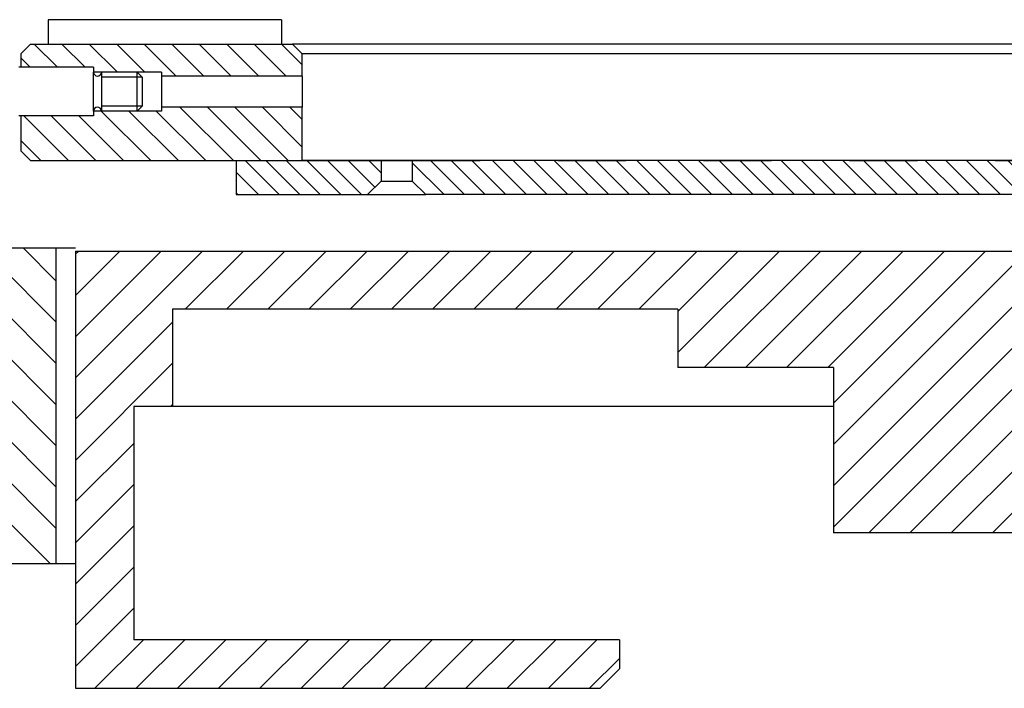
# Model space of a CAD drawing. Extents: x -1763 to 4575, y -3429 to 1051.
# Tile 21 of 193: x -216 to -114, y -2515 to -2446. Entities that reach past the tile are written whole.
import ezdxf

# ---------------------------------------------------------------- set-up
doc = ezdxf.new("R2010")
doc.units = 0
doc.linetypes.add('DASHED', pattern=[15, 7, -8])
doc.layers.get('0').update_dxf_attribs({"linetype": 'CONTINUOUS'})
doc.layers.add('1', color=7, linetype='CONTINUOUS')
pattern_1 = [(315, (0, 400), (1.0606602, 1.0606602), [])]
pattern_2 = [(315, (2e-12, 350), (1.4142136, 1.4142136), [])]

# ---------------------------------------------------------------- blocks, each defined once
blk = doc.blocks.new('Z-STACK', base_point=(-660.97, -2613.08))
at = {"linetype": 'CONTINUOUS'}
h = blk.add_hatch(dxfattribs=at)
h.set_pattern_fill('USER', color=4, scale=2, angle=315, pattern_type=0)
h.set_pattern_definition(pattern_2)
h.paths.add_polyline_path([(-214.4, -2448.27), (-212.57, -2448.27), (-210.57, -2448.27), (-190.57, -2448.27), (-188.57, -2448.27), (-187.42, -2448.27), (-186.42, -2449.27), (-186.42, -2451.57), (-200.9, -2451.57), (-200.9, -2451.17), (-203.4, -2451.17), (-207.1, -2451.17), (-207.9, -2451.17), (-207.9, -2450.67), (-210.57, -2450.67), (-215.4, -2450.67), (-215.4, -2449.27)])
h = blk.add_hatch(dxfattribs=at)
h.set_pattern_fill('USER', color=4, scale=2, angle=315, pattern_type=0)
h.set_pattern_definition(pattern_2)
h.paths.add_polyline_path([(-214.4, -2460.27), (-210.07, -2460.27), (-193.23, -2460.27), (-191.07, -2460.27), (-190.37, -2460.27), (-186.42, -2460.27), (-186.42, -2454.77), (-200.9, -2454.77), (-200.9, -2455.17), (-203.4, -2455.17), (-207.1, -2455.17), (-207.9, -2455.17), (-207.9, -2455.67), (-210.57, -2455.67), (-215.4, -2455.67), (-215.4, -2459.27)])
h = blk.add_hatch(dxfattribs=at)
h.set_pattern_fill('USER', color=2, scale=1.5, angle=315, pattern_type=0)
h.set_pattern_definition(pattern_1)
h.paths.add_polyline_path([(-187.23, -2460.27), (-191.07, -2460.27), (-193.23, -2460.27), (-193.23, -2463.77), (-179.72, -2463.77), (-178.32, -2462.37), (-178.32, -2460.27), (-182.42, -2460.27), (-186.42, -2460.27)])
at = {"layer": '1', "linetype": 'CONTINUOUS'}
h = blk.add_hatch(dxfattribs=at)
h.set_pattern_fill('USER', color=2, scale=1.5, angle=315, pattern_type=0)
h.set_pattern_definition(pattern_1)
edge = h.paths.add_edge_path()
edge.add_line((-87.07, -2460.27), (-86.91, -2460.27))
edge.add_line((-86.91, -2460.27), (-85.74, -2460.27))
edge.add_line((-85.74, -2460.27), (-82.19, -2460.27))
edge.add_line((-82.19, -2460.27), (-82.19, -2462.37))
edge.add_spline(control_points=[(-82.19, -2462.37), (-82.43, -2462.6), (-82.9, -2463.07), (-83.36, -2463.53), (-83.6, -2463.77)], knot_values=[0, 0, 0, 0, 0.991593, 1.983187, 1.983187, 1.983187, 1.983187], degree=3, periodic=0)
edge.add_line((-83.6, -2463.77), (-84.19, -2463.77))
edge.add_line((-84.19, -2463.77), (-84.72, -2463.77))
edge.add_line((-84.72, -2463.77), (-89.6, -2463.77))
edge.add_line((-89.6, -2463.77), (-173.72, -2463.77))
edge.add_line((-173.72, -2463.77), (-175.12, -2462.37))
edge.add_line((-175.12, -2462.37), (-175.12, -2460.27))
edge.add_line((-175.12, -2460.27), (-89.74, -2460.27))
edge.add_line((-89.74, -2460.27), (-87.07, -2460.27))
h = blk.add_hatch(dxfattribs=at)
h.set_pattern_fill('USER', color=1, scale=3, angle=135, pattern_type=0)
h.set_pattern_definition([(135, (0, 400), (-2.1213203, -2.1213203), [])])
h.paths.add_polyline_path([(-211.77, -2469.27), (-226.6, -2469.27), (-226.6, -2485.27), (-229.1, -2486.07), (-231.6, -2485.27), (-231.6, -2469.27), (-338.77, -2469.27), (-338.77, -2501.77), (-211.77, -2501.77)])
h = blk.add_hatch(dxfattribs=at)
h.set_pattern_fill('USER', color=6, scale=3, angle=45, pattern_type=0)
h.set_pattern_definition([(45, (0, 400), (-2.1213203, 2.1213203), [])])
h.paths.add_polyline_path([(-111.77, -2469.57), (-209.77, -2469.57), (-209.77, -2514.57), (-155.77, -2514.57), (-153.77, -2512.57), (-153.77, -2509.57), (-203.77, -2509.57), (-203.77, -2485.57), (-199.77, -2485.57), (-199.77, -2475.57), (-147.77, -2475.57), (-147.77, -2481.57), (-131.77, -2481.57), (-131.77, -2498.57), (-98.27, -2498.57), (-98.27, -2480.77), (-101.02, -2480.77), (-106.52, -2480.77), (-109.77, -2480.77), (-111.77, -2480.77)])
at = {"color": 7, "linetype": 'CONTINUOUS'}
for p, q in [((-212.57, -2445.77), (-212.57, -2448.27)), ((-188.57, -2445.77), (-188.57, -2448.27))]:
    blk.add_line(p, q, dxfattribs=at)
at = {"color": 4, "linetype": 'CONTINUOUS'}
for p, q in [((-214.4, -2448.27), (-215.4, -2449.27)), ((-214.4, -2448.27), (-212.57, -2448.27)), ((-212.57, -2448.27), (-210.57, -2448.27)), ((-210.57, -2448.27), (-190.57, -2448.27)), ((-190.57, -2448.27), (-188.57, -2448.27)), ((-188.57, -2448.27), (-187.42, -2448.27)), ((-186.42, -2449.27), (-187.42, -2448.27)), ((-90.36, -2448.27), (-187.42, -2448.27)), ((-215.4, -2449.27), (-215.4, -2450.67)), ((-186.42, -2451.57), (-186.42, -2449.27)), ((-90.36, -2449.27), (-186.42, -2449.27)), ((-210.57, -2450.67), (-215.4, -2450.67)), ((-207.9, -2450.67), (-210.57, -2450.67)), ((-207.1, -2451.17), (-207.9, -2451.17)), ((-200.9, -2451.17), (-203.4, -2451.17)), ((-200.9, -2451.17), (-200.9, -2451.57)), ((-186.42, -2451.57), (-200.9, -2451.57)), ((-200.9, -2451.57), (-200.9, -2453.17)), ((-186.42, -2451.57), (-186.42, -2453.17)), ((-200.9, -2453.17), (-200.9, -2454.77)), ((-186.42, -2453.17), (-186.42, -2454.77)), ((-186.42, -2454.77), (-200.9, -2454.77)), ((-200.9, -2454.77), (-200.9, -2455.17)), ((-186.42, -2460.27), (-186.42, -2454.77)), ((-215.4, -2455.67), (-215.4, -2459.27)), ((-210.57, -2455.67), (-215.4, -2455.67)), ((-207.9, -2455.67), (-210.57, -2455.67)), ((-207.1, -2455.17), (-207.9, -2455.17)), ((-200.9, -2455.17), (-203.4, -2455.17)), ((-214.4, -2460.27), (-215.4, -2459.27)), ((-214.4, -2460.27), (-210.07, -2460.27)), ((-210.07, -2460.27), (-193.23, -2460.27)), ((-193.23, -2460.27), (-191.07, -2460.27)), ((-191.07, -2460.27), (-190.37, -2460.27)), ((-190.37, -2460.27), (-186.42, -2460.27))]:
    blk.add_line(p, q, dxfattribs=at)
at = {"color": 2, "linetype": 'CONTINUOUS'}
for p, q in [((-215.4, -2450.67), (-215.6, -2450.67)), ((-210.57, -2450.67), (-215.4, -2450.67)), ((-207.9, -2450.67), (-210.57, -2450.67)), ((-207.9, -2450.67), (-207.9, -2451.17)), ((-203.4, -2451.17), (-207.1, -2451.17)), ((-202.9, -2451.67), (-203.4, -2451.17)), ((-202.9, -2451.67), (-202.9, -2454.67)), ((-202.9, -2454.67), (-203.4, -2455.17)), ((-215.4, -2455.67), (-215.6, -2455.67)), ((-210.57, -2455.67), (-215.4, -2455.67)), ((-207.9, -2455.67), (-210.57, -2455.67)), ((-207.9, -2455.17), (-207.9, -2455.67)), ((-203.4, -2455.17), (-207.1, -2455.17)), ((-193.23, -2460.27), (-193.23, -2463.77)), ((-178.32, -2460.27), (-178.32, -2462.37)), ((-175.12, -2460.27), (-175.12, -2462.37)), ((-178.32, -2462.37), (-179.72, -2463.77)), ((-178.32, -2462.37), (-175.12, -2462.37)), ((-175.12, -2462.37), (-173.72, -2463.77)), ((-193.23, -2463.77), (-179.72, -2463.77)), ((-179.72, -2463.77), (-173.72, -2463.77)), ((-89.6, -2463.77), (-173.72, -2463.77))]:
    blk.add_line(p, q, dxfattribs=at)
at = {"color": 4, "linetype": 'DASHED'}
for p, q in [((-207.9, -2450.67), (-207.9, -2451.17)), ((-203.4, -2451.17), (-207.1, -2451.17)), ((-207.9, -2455.17), (-207.9, -2455.67)), ((-203.4, -2455.17), (-207.1, -2455.17))]:
    blk.add_line(p, q, dxfattribs=at)
at = {"color": 7, "linetype": 'DASHED'}
for p, q in [((-210.07, -2460.27), (-210.06, -2460.27)), ((-210.06, -2460.27), (-206.73, -2460.27)), ((-206.73, -2460.27), (-205.71, -2460.27)), ((-205.71, -2460.27), (-202.17, -2460.27)), ((-202.17, -2460.27), (-193.23, -2460.27)), ((-193.23, -2460.27), (-191.07, -2460.27))]:
    blk.add_line(p, q, dxfattribs=at)
at = {"color": 2, "linetype": 'DASHED'}
for p, q in [((-193.23, -2460.27), (-191.07, -2460.27)), ((-191.07, -2460.27), (-187.23, -2460.27)), ((-187.23, -2460.27), (-186.42, -2460.27)), ((-186.42, -2460.27), (-182.42, -2460.27)), ((-182.42, -2460.27), (-178.32, -2460.27)), ((-178.32, -2460.27), (-178.22, -2460.27)), ((-178.22, -2460.27), (-175.22, -2460.27)), ((-175.22, -2460.27), (-175.12, -2460.27)), ((-175.12, -2460.27), (-89.74, -2460.27))]:
    blk.add_line(p, q, dxfattribs=at)
at = {"color": 1, "linetype": 'CONTINUOUS'}
for p, q in [((-211.77, -2469.27), (-226.6, -2469.27)), ((-211.77, -2469.27), (-211.77, -2501.77)), ((-209.77, -2469.27), (-211.77, -2469.27)), ((-211.77, -2501.77), (-338.77, -2501.77)), ((-209.77, -2501.77), (-211.77, -2501.77))]:
    blk.add_line(p, q, dxfattribs=at)
at = {"color": 6, "linetype": 'CONTINUOUS'}
for p, q in [((-209.77, -2469.57), (-209.77, -2514.57)), ((-209.77, -2469.57), (-111.77, -2469.57)), ((-147.77, -2475.57), (-199.77, -2475.57)), ((-199.77, -2475.57), (-199.77, -2485.57)), ((-147.77, -2475.57), (-147.77, -2481.57)), ((-131.77, -2481.57), (-147.77, -2481.57)), ((-131.77, -2481.57), (-131.77, -2498.57)), ((-199.77, -2485.57), (-203.77, -2485.57)), ((-203.77, -2485.57), (-203.77, -2509.57)), ((-131.77, -2485.57), (-199.77, -2485.57)), ((-98.27, -2498.57), (-131.77, -2498.57)), ((-153.77, -2509.57), (-203.77, -2509.57)), ((-153.77, -2509.57), (-153.77, -2512.57)), ((-153.77, -2512.57), (-155.77, -2514.57)), ((-209.77, -2514.57), (-155.77, -2514.57))]:
    blk.add_line(p, q, dxfattribs=at)
at = {"color": 2, "linetype": 'CONTINUOUS'}
for centre, start, end in [((-207.5, -2451.17), 180, 0), ((-207.5, -2455.17), 0, 180)]:
    blk.add_arc(centre, 0.4, start, end, dxfattribs=at)
at = {"layer": '1', "color": 7, "linetype": 'CONTINUOUS'}
blk.add_line((-188.57, -2445.77), (-212.57, -2445.77), dxfattribs=at)
at = {"layer": '1', "color": 2, "linetype": 'CONTINUOUS'}
for p, q in [((-207.9, -2455.17), (-207.9, -2451.17)), ((-207.1, -2451.17), (-207.1, -2451.67)), ((-202.9, -2451.67), (-207.1, -2451.67)), ((-207.1, -2451.67), (-207.1, -2454.67)), ((-203.4, -2455.17), (-203.4, -2451.17)), ((-202.9, -2454.67), (-207.1, -2454.67)), ((-207.1, -2454.67), (-207.1, -2455.17))]:
    blk.add_line(p, q, dxfattribs=at)
at = {"layer": '1', "color": 4, "linetype": 'CONTINUOUS'}
blk.add_line((-85.74, -2460.27), (-186.42, -2460.27), dxfattribs=at)

msp = doc.modelspace()

# ---------------------------------------------------------------- block references
at = {"layer": '1'}
msp.add_blockref('Z-STACK', (-660.97, -2613.08), dxfattribs=at)

doc.saveas('drawing.dxf')
